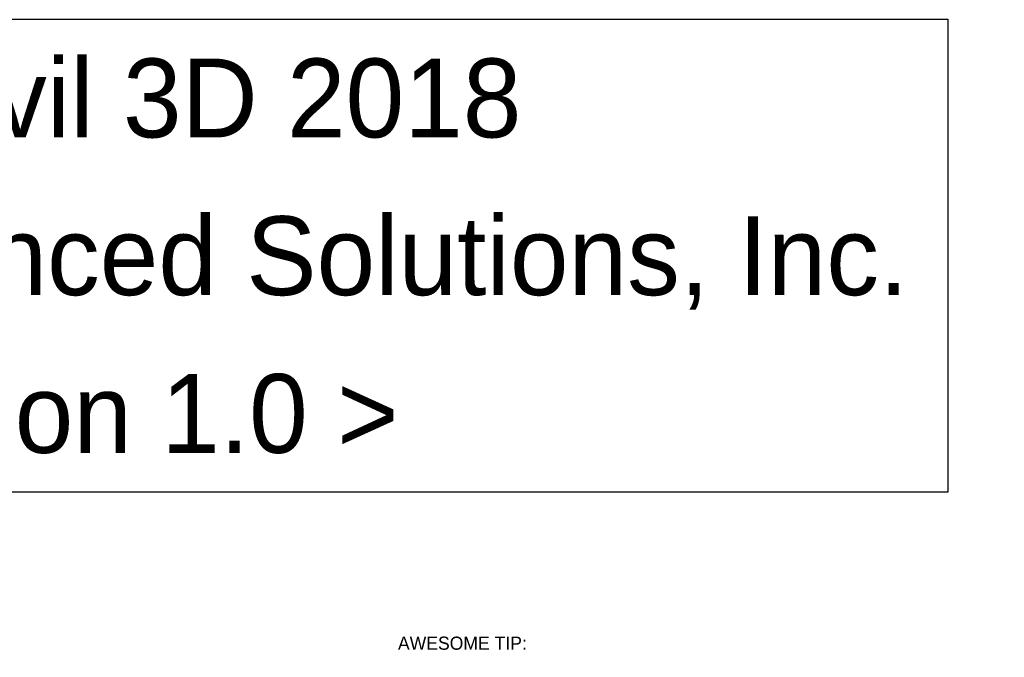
# Model space of a CAD drawing. Header units: feet. Extents: x -492 to 175132, y -198 to 327853.
# Tile 23 of 25: x -4 to 183, y -76 to 45. Entities that reach past the tile are written whole.
import ezdxf

# ---------------------------------------------------------------- set-up
doc = ezdxf.new("R2010")
doc.units = ezdxf.units.FT
doc.header["$MEASUREMENT"] = 0
doc.layers.add('SURVEY NOTES', color=10, linetype='Continuous', plot=False)
doc.layers.add('TEXT-DED', color=10, linetype='Continuous')
doc.styles.get("Standard").update_dxf_attribs({"font": 'font31.shx'})
doc.dimstyles.get("Standard").update_dxf_attribs({"dimtxt": 0.18, "dimasz": 0.18, "dimexe": 0.18, "dimexo": 0.0625, "dimgap": 0.09, "dimtad": 0, "dimtih": 1, "dimtoh": 1, "dimdec": 4, "dimzin": 0, "dimdsep": 46, "dimtxsty": 'Standard', "dimcen": 0.09, "dimadec": 0, "dimazin": 0, "dimtfac": 1, "dimtdec": 4, "dimtofl": 0, "dimtmove": 0, "dimatfit": 3, "dimfxl": 1, "dimtolj": 1, "dimtzin": 0, "dimarcsym": 0})

# ---------------------------------------------------------------- blocks, each defined once
blk = doc.blocks.new('*D1099')
at = {"layer": 'Defpoints', "color": 0, "transparency": 16777216}
for p in [(87.4, -118.52), (88.26, -119.07), (88.58, -118.52), (90.07, -118.52), (88.58, -121.4)]:
    blk.add_point(p, dxfattribs=at)
at = {"layer": 'TEXT-DED', "color": 0, "lineweight": -2, "transparency": 16777216}
blk.add_arc((88.58, -118.52), 0.636, 191.2725, 258.7275, dxfattribs=at)
at = {"layer": 'TEXT-DED', "color": 0, "transparency": 16777216}
for points in [[(87.94, -118.65), (87.98, -118.64), (87.95, -118.52)], [(88.46, -119.12), (88.46, -119.17), (88.58, -119.16)]]:
    blk.add_solid(points, dxfattribs=at)

msp = doc.modelspace()

# ---------------------------------------------------------------- texts
at = {"insert": (0, 0), "char_height": 15, "attachment_point": 5, "line_spacing_factor": 0.6, "bg_fill": 16, "box_fill_scale": 1.5, "bg_fill_color": 256, "bg_fill_transparency": 0}
msp.add_mtext('ODOT Civil 3D 2018\\P\\pxqc;\\P\\pq*;Created by: Advanced Solutions, Inc.\\P\\pqc;\\P< Version 1.0 >', dxfattribs=at)
at = {"layer": 'SURVEY NOTES', "insert": (67.90289, -72.35752), "char_height": 2.5, "attachment_point": 1}
msp.add_mtext_dynamic_manual_height_columns('AWESOME TIP:', width=82.6919556, gutter_width=12.5, heights=[0], dxfattribs=at)

# ---------------------------------------------------------------- dimensions: what is measured, and where the dimension line sits
at = {"layer": 'TEXT-DED'}
dim = msp.add_angular_dim_2l(base=(88.26454, -119.07157), line1=((88.58273, -121.39636), (88.58273, -118.52045)), line2=((90.06555, -118.52045), (87.40177, -118.52045)), text=' ', dimstyle='Standard', override={"dimscale": 1, "dimasz": 0.125, "dimlfac": 1}, dxfattribs=at)
dim.commit()
dim.dimension.update_dxf_attribs({"geometry": '*D1099', "text_midpoint": (146.60877, -21.78386)})

doc.saveas('drawing.dxf')
